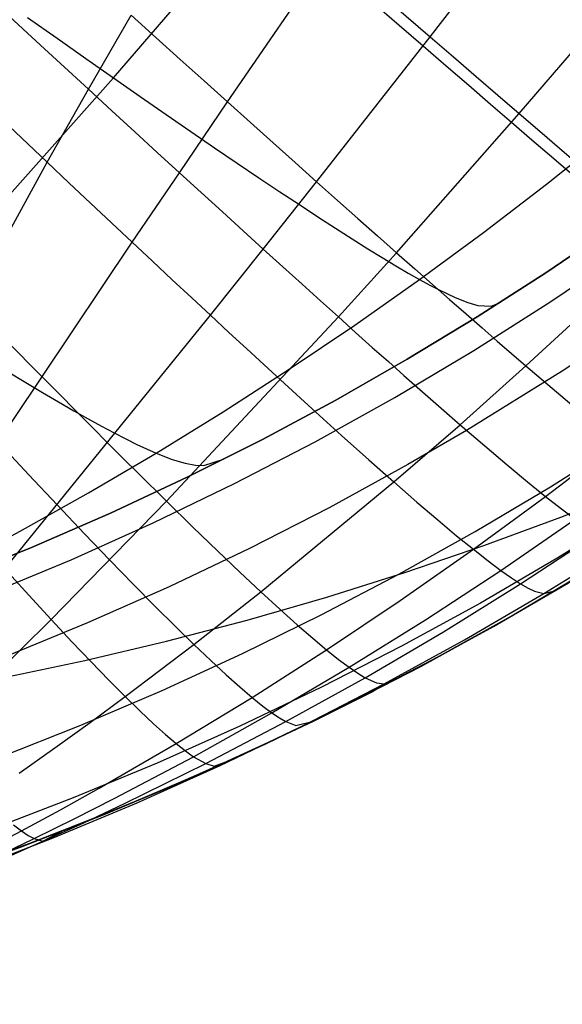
# Model space of a CAD drawing. Header units: millimetres. Extents: x -58 to 58, y -58 to 57.
# Tile 21 of 102: x -49.34 to -43.41, y 5.25 to 16.01. Entities that reach past the tile are written whole.
import ezdxf

# ---------------------------------------------------------------- set-up
doc = ezdxf.new("R2010")
doc.units = ezdxf.units.MM
doc.header["$MEASUREMENT"] = 0
doc.layers.add('Predefinito', color=5, linetype='Continuous')

msp = doc.modelspace()

# ---------------------------------------------------------------- linework, layer by layer
at = {"layer": 'Predefinito'}
for points in [[(-56.943, 7.981), (-55.888, 8.189), (-54.86, 8.419), (-53.858, 8.671), (-52.881, 8.945), (-51.929, 9.24), (-51.001, 9.556), (-50.096, 9.891), (-49.213, 10.246), (-48.352, 10.621), (-47.511, 11.014), (-46.691, 11.426), (-45.89, 11.855), (-45.108, 12.302), (-44.343, 12.766), (-43.595, 13.247), (-42.864, 13.743)], [(-42.864, 13.743), (-43.595, 13.247), (-44.343, 12.766), (-45.108, 12.302), (-45.89, 11.855), (-46.691, 11.426), (-47.511, 11.014), (-48.352, 10.621), (-49.213, 10.246), (-50.096, 9.891), (-51.001, 9.556), (-51.929, 9.24), (-52.881, 8.945), (-53.858, 8.671), (-54.86, 8.419), (-55.888, 8.189), (-56.943, 7.981)], [(-42.864, 13.743), (-43.595, 13.247), (-44.343, 12.766), (-45.108, 12.302), (-45.89, 11.855), (-46.691, 11.426), (-47.511, 11.014), (-48.352, 10.621), (-49.213, 10.246), (-50.096, 9.891), (-51.001, 9.556), (-51.929, 9.24), (-52.881, 8.945), (-53.858, 8.671), (-54.86, 8.419), (-55.888, 8.189), (-56.943, 7.981)], [(-42.601, 12.71), (-43.417, 12.17), (-44.462, 11.522), (-45.101, 11.151), (-45.961, 10.68), (-46.831, 10.234), (-47.711, 9.814), (-48.601, 9.42), (-49.5, 9.05), (-50.408, 8.706), (-51.326, 8.386), (-52.253, 8.09), (-53.189, 7.817), (-54.133, 7.567), (-55.086, 7.34), (-56.048, 7.135)], [(-55.141, 6.303), (-54.197, 6.521), (-53.26, 6.761), (-52.33, 7.023), (-51.405, 7.308), (-50.488, 7.616), (-49.578, 7.948), (-48.675, 8.304), (-47.785, 8.684), (-46.909, 9.085), (-46.047, 9.509), (-45.199, 9.954), (-44.365, 10.421), (-43.544, 10.909), (-42.737, 11.418)], [(-54.223, 5.487), (-53.202, 5.742), (-52.202, 6.018), (-51.225, 6.315), (-50.269, 6.633), (-49.334, 6.971), (-48.42, 7.329), (-47.526, 7.705), (-46.652, 8.101), (-45.797, 8.515), (-44.961, 8.946), (-44.145, 9.395), (-43.346, 9.86)]]:
    msp.add_lwpolyline(points, dxfattribs=at)
at = {"layer": 'Predefinito', "extrusion": (0.851561, 0.524255, 0)}
msp.add_lwpolyline([(33.118, 320), (33.14, 320), (33.162, 319.999), (33.185, 319.998), (33.208, 319.996), (33.23, 319.994), (33.253, 319.991), (33.276, 319.987), (33.3, 319.983), (33.323, 319.979), (33.346, 319.974), (33.369, 319.968), (33.393, 319.961), (33.416, 319.954), (33.439, 319.947), (33.463, 319.939), (33.486, 319.93), (33.509, 319.92), (33.532, 319.91), (33.554, 319.9), (33.577, 319.888), (33.599, 319.876), (33.621, 319.864), (33.643, 319.851), (33.665, 319.837), (33.686, 319.823), (33.707, 319.808), (33.728, 319.792), (33.748, 319.776), (33.768, 319.76), (33.787, 319.743), (33.806, 319.725), (33.825, 319.707), (33.843, 319.689), (33.86, 319.67), (33.877, 319.65), (33.894, 319.63), (33.91, 319.61), (33.925, 319.589), (33.94, 319.568), (33.955, 319.547), (33.968, 319.526), (33.982, 319.504), (33.994, 319.482), (34.006, 319.459), (34.017, 319.437), (34.028, 319.414), (34.038, 319.391), (34.047, 319.368), (34.056, 319.345), (34.064, 319.322), (34.072, 319.298), (34.079, 319.275), (34.085, 319.252), (34.091, 319.229), (34.096, 319.205), (34.101, 319.182), (34.105, 319.159), (34.108, 319.136), (34.111, 319.113), (34.114, 319.09), (34.115, 319.067), (34.117, 319.045), (34.117, 319.022), (34.118, 319)], dxfattribs=at)
at = {"layer": 'Predefinito', "extrusion": (0.855335, 0.518075, 0)}
msp.add_lwpolyline([(32.889, 320), (32.911, 320), (32.934, 319.999), (32.956, 319.998), (32.979, 319.996), (33.002, 319.994), (33.025, 319.991), (33.048, 319.987), (33.071, 319.983), (33.094, 319.979), (33.118, 319.974), (33.141, 319.968), (33.164, 319.961), (33.188, 319.954), (33.211, 319.947), (33.234, 319.939), (33.257, 319.93), (33.28, 319.92), (33.303, 319.91), (33.326, 319.9), (33.349, 319.888), (33.371, 319.876), (33.393, 319.864), (33.415, 319.851), (33.436, 319.837), (33.458, 319.823), (33.479, 319.808), (33.499, 319.792), (33.52, 319.776), (33.539, 319.76), (33.559, 319.743), (33.578, 319.725), (33.596, 319.707), (33.614, 319.689), (33.632, 319.67), (33.649, 319.65), (33.666, 319.63), (33.682, 319.61), (33.697, 319.589), (33.712, 319.568), (33.726, 319.547), (33.74, 319.526), (33.753, 319.504), (33.766, 319.482), (33.778, 319.459), (33.789, 319.437), (33.8, 319.414), (33.81, 319.391), (33.819, 319.368), (33.828, 319.345), (33.836, 319.322), (33.844, 319.298), (33.851, 319.275), (33.857, 319.252), (33.863, 319.229), (33.868, 319.205), (33.873, 319.182), (33.877, 319.159), (33.88, 319.136), (33.883, 319.113), (33.885, 319.09), (33.887, 319.067), (33.888, 319.045), (33.889, 319.022), (33.889, 319)], dxfattribs=at)
at = {"layer": 'Predefinito', "extrusion": (0.859082, 0.511838, 0)}
msp.add_lwpolyline([(32.656, 320), (32.678, 320), (32.701, 319.999), (32.723, 319.998), (32.746, 319.996), (32.769, 319.994), (32.792, 319.991), (32.815, 319.987), (32.838, 319.983), (32.861, 319.979), (32.885, 319.974), (32.908, 319.968), (32.931, 319.961), (32.955, 319.954), (32.978, 319.947), (33.001, 319.939), (33.024, 319.93), (33.047, 319.92), (33.07, 319.91), (33.093, 319.9), (33.115, 319.888), (33.138, 319.876), (33.16, 319.864), (33.182, 319.851), (33.203, 319.837), (33.225, 319.823), (33.246, 319.808), (33.266, 319.792), (33.286, 319.776), (33.306, 319.76), (33.326, 319.743), (33.345, 319.725), (33.363, 319.707), (33.381, 319.689), (33.399, 319.67), (33.416, 319.65), (33.433, 319.63), (33.449, 319.61), (33.464, 319.589), (33.479, 319.568), (33.493, 319.547), (33.507, 319.526), (33.52, 319.504), (33.533, 319.482), (33.544, 319.459), (33.556, 319.437), (33.566, 319.414), (33.576, 319.391), (33.586, 319.368), (33.595, 319.345), (33.603, 319.322), (33.611, 319.298), (33.618, 319.275), (33.624, 319.252), (33.63, 319.229), (33.635, 319.205), (33.639, 319.182), (33.643, 319.159), (33.647, 319.136), (33.65, 319.113), (33.652, 319.09), (33.654, 319.067), (33.655, 319.045), (33.656, 319.022), (33.656, 319)], dxfattribs=at)
at = {"layer": 'Predefinito', "extrusion": (0.857212, 0.514963, 0)}
msp.add_lwpolyline([(32.773, 320), (32.795, 320), (32.818, 319.999), (32.84, 319.998), (32.863, 319.996), (32.886, 319.994), (32.909, 319.991), (32.932, 319.987), (32.955, 319.983), (32.978, 319.979), (33.002, 319.974), (33.025, 319.968), (33.048, 319.961), (33.072, 319.954), (33.095, 319.947), (33.118, 319.939), (33.141, 319.93), (33.164, 319.92), (33.187, 319.91), (33.21, 319.9), (33.233, 319.888), (33.255, 319.876), (33.277, 319.864), (33.299, 319.851), (33.32, 319.837), (33.342, 319.823), (33.363, 319.808), (33.383, 319.792), (33.404, 319.776), (33.423, 319.76), (33.443, 319.743), (33.462, 319.725), (33.48, 319.707), (33.498, 319.689), (33.516, 319.67), (33.533, 319.65), (33.55, 319.63), (33.566, 319.61), (33.581, 319.589), (33.596, 319.568), (33.61, 319.547), (33.624, 319.526), (33.637, 319.504), (33.65, 319.482), (33.662, 319.459), (33.673, 319.437), (33.684, 319.414), (33.694, 319.391), (33.703, 319.368), (33.712, 319.345), (33.72, 319.322), (33.728, 319.298), (33.735, 319.275), (33.741, 319.252), (33.747, 319.229), (33.752, 319.205), (33.757, 319.182), (33.761, 319.159), (33.764, 319.136), (33.767, 319.113), (33.769, 319.09), (33.771, 319.067), (33.772, 319.045), (33.773, 319.022), (33.773, 319)], dxfattribs=at)
at = {"layer": 'Predefinito', "extrusion": (-1.80615e-05, -7.77097e-06, 1)}
msp.add_lwpolyline([(-56.942, 7.981), (-56.001, 8.023), (-55.062, 8.081), (-54.128, 8.158), (-53.197, 8.252), (-52.271, 8.365), (-51.35, 8.497), (-50.436, 8.649), (-49.53, 8.82), (-48.631, 9.011), (-47.74, 9.221), (-46.859, 9.452), (-45.986, 9.703), (-45.124, 9.975), (-44.271, 10.266), (-43.43, 10.577), (-42.601, 10.907), (-41.953, 11.181), (-41.313, 11.467), (-40.681, 11.763), (-40.057, 12.071)], dxfattribs=at)
at = {"layer": 'Predefinito', "extrusion": (0.866463, 0.499242, 0)}
msp.add_lwpolyline([(32.178, 320), (32.2, 320), (32.222, 319.999), (32.245, 319.998), (32.268, 319.996), (32.29, 319.994), (32.313, 319.991), (32.336, 319.987), (32.36, 319.983), (32.383, 319.979), (32.406, 319.974), (32.43, 319.968), (32.453, 319.961), (32.476, 319.954), (32.499, 319.947), (32.523, 319.939), (32.546, 319.93), (32.569, 319.92), (32.592, 319.91), (32.614, 319.9), (32.637, 319.888), (32.659, 319.876), (32.681, 319.864), (32.703, 319.851), (32.725, 319.837), (32.746, 319.823), (32.767, 319.808), (32.788, 319.792), (32.808, 319.776), (32.828, 319.76), (32.847, 319.743), (32.866, 319.725), (32.885, 319.707), (32.903, 319.689), (32.92, 319.67), (32.937, 319.65), (32.954, 319.63), (32.97, 319.61), (32.985, 319.589), (33, 319.568), (33.015, 319.547), (33.028, 319.526), (33.042, 319.504), (33.054, 319.482), (33.066, 319.459), (33.077, 319.437), (33.088, 319.414), (33.098, 319.391), (33.107, 319.368), (33.116, 319.345), (33.124, 319.322), (33.132, 319.298), (33.139, 319.275), (33.145, 319.252), (33.151, 319.229), (33.156, 319.205), (33.161, 319.182), (33.165, 319.159), (33.168, 319.136), (33.171, 319.113), (33.174, 319.09), (33.175, 319.067), (33.177, 319.045), (33.177, 319.022), (33.178, 319)], dxfattribs=at)
at = {"layer": 'Predefinito', "extrusion": (0.880693, 0.473688, 0)}
msp.add_lwpolyline([(31.176, 320), (31.198, 320), (31.221, 319.999), (31.243, 319.998), (31.266, 319.996), (31.289, 319.994), (31.312, 319.991), (31.335, 319.987), (31.358, 319.983), (31.381, 319.979), (31.405, 319.974), (31.428, 319.968), (31.451, 319.961), (31.475, 319.954), (31.498, 319.947), (31.521, 319.939), (31.544, 319.93), (31.567, 319.92), (31.59, 319.91), (31.613, 319.9), (31.635, 319.888), (31.658, 319.876), (31.68, 319.864), (31.702, 319.851), (31.723, 319.837), (31.745, 319.823), (31.766, 319.808), (31.786, 319.792), (31.806, 319.776), (31.826, 319.76), (31.846, 319.743), (31.865, 319.725), (31.883, 319.707), (31.901, 319.689), (31.919, 319.67), (31.936, 319.65), (31.952, 319.63), (31.968, 319.61), (31.984, 319.589), (31.999, 319.568), (32.013, 319.547), (32.027, 319.526), (32.04, 319.504), (32.052, 319.482), (32.064, 319.459), (32.076, 319.437), (32.086, 319.414), (32.096, 319.391), (32.106, 319.368), (32.115, 319.345), (32.123, 319.322), (32.13, 319.298), (32.137, 319.275), (32.144, 319.252), (32.15, 319.229), (32.155, 319.205), (32.159, 319.182), (32.163, 319.159), (32.167, 319.136), (32.17, 319.113), (32.172, 319.09), (32.174, 319.067), (32.175, 319.045), (32.176, 319.022), (32.176, 319)], dxfattribs=at)
at = {"layer": 'Predefinito', "extrusion": (0.906776, 0.421612, 0)}
msp.add_lwpolyline([(29.014, 320), (29.037, 320), (29.059, 319.999), (29.082, 319.998), (29.104, 319.996), (29.127, 319.994), (29.15, 319.991), (29.173, 319.987), (29.196, 319.983), (29.22, 319.979), (29.243, 319.974), (29.266, 319.968), (29.29, 319.961), (29.313, 319.954), (29.336, 319.947), (29.359, 319.939), (29.382, 319.93), (29.405, 319.92), (29.428, 319.91), (29.451, 319.9), (29.474, 319.888), (29.496, 319.876), (29.518, 319.864), (29.54, 319.851), (29.562, 319.837), (29.583, 319.823), (29.604, 319.808), (29.624, 319.792), (29.645, 319.776), (29.665, 319.76), (29.684, 319.743), (29.703, 319.725), (29.721, 319.707), (29.74, 319.689), (29.757, 319.67), (29.774, 319.65), (29.791, 319.63), (29.807, 319.61), (29.822, 319.589), (29.837, 319.568), (29.851, 319.547), (29.865, 319.526), (29.878, 319.504), (29.891, 319.482), (29.903, 319.459), (29.914, 319.437), (29.925, 319.414), (29.935, 319.391), (29.944, 319.368), (29.953, 319.345), (29.961, 319.322), (29.969, 319.298), (29.976, 319.275), (29.982, 319.252), (29.988, 319.229), (29.993, 319.205), (29.998, 319.182), (30.002, 319.159), (30.005, 319.136), (30.008, 319.113), (30.01, 319.09), (30.012, 319.067), (30.013, 319.045), (30.014, 319.022), (30.014, 319)], dxfattribs=at)
at = {"layer": 'Predefinito', "extrusion": (0.870672, 0.491864, 0)}
msp.add_lwpolyline([(30.893, 320), (30.871, 320), (30.848, 319.999), (30.826, 319.998), (30.803, 319.996), (30.78, 319.994), (30.757, 319.991), (30.734, 319.987), (30.711, 319.983), (30.688, 319.979), (30.664, 319.974), (30.641, 319.968), (30.618, 319.961), (30.594, 319.954), (30.571, 319.947), (30.548, 319.939), (30.525, 319.93), (30.502, 319.92), (30.479, 319.91), (30.456, 319.9), (30.434, 319.888), (30.411, 319.876), (30.389, 319.864), (30.367, 319.851), (30.346, 319.837), (30.324, 319.823), (30.303, 319.808), (30.283, 319.792), (30.263, 319.776), (30.243, 319.76), (30.223, 319.743), (30.204, 319.725), (30.186, 319.707), (30.168, 319.689), (30.15, 319.67), (30.133, 319.65), (30.116, 319.63), (30.1, 319.61), (30.085, 319.589), (30.07, 319.568), (30.056, 319.547), (30.042, 319.526), (30.029, 319.504), (30.016, 319.482), (30.005, 319.459), (29.993, 319.437), (29.983, 319.414), (29.973, 319.391), (29.963, 319.368), (29.954, 319.345), (29.946, 319.322), (29.938, 319.298), (29.931, 319.275), (29.925, 319.252), (29.919, 319.229), (29.914, 319.205), (29.91, 319.182), (29.906, 319.159), (29.902, 319.136), (29.899, 319.113), (29.897, 319.09), (29.895, 319.067), (29.894, 319.045), (29.893, 319.022), (29.893, 319)], dxfattribs=at)
at = {"layer": 'Predefinito', "extrusion": (0.895935, 0.444185, 0)}
msp.add_lwpolyline([(28.971, 320), (28.948, 320), (28.926, 319.999), (28.904, 319.998), (28.881, 319.996), (28.858, 319.994), (28.835, 319.991), (28.812, 319.987), (28.789, 319.983), (28.765, 319.979), (28.742, 319.974), (28.719, 319.968), (28.695, 319.961), (28.672, 319.954), (28.649, 319.947), (28.626, 319.939), (28.603, 319.93), (28.58, 319.92), (28.557, 319.91), (28.534, 319.9), (28.511, 319.888), (28.489, 319.876), (28.467, 319.864), (28.445, 319.851), (28.423, 319.837), (28.402, 319.823), (28.381, 319.808), (28.361, 319.792), (28.34, 319.776), (28.321, 319.76), (28.301, 319.743), (28.282, 319.725), (28.264, 319.707), (28.245, 319.689), (28.228, 319.67), (28.211, 319.65), (28.194, 319.63), (28.178, 319.61), (28.163, 319.589), (28.148, 319.568), (28.134, 319.547), (28.12, 319.526), (28.107, 319.504), (28.094, 319.482), (28.082, 319.459), (28.071, 319.437), (28.06, 319.414), (28.05, 319.391), (28.041, 319.368), (28.032, 319.345), (28.024, 319.322), (28.016, 319.298), (28.009, 319.275), (28.003, 319.252), (27.997, 319.229), (27.992, 319.205), (27.987, 319.182), (27.983, 319.159), (27.98, 319.136), (27.977, 319.113), (27.975, 319.09), (27.973, 319.067), (27.972, 319.045), (27.971, 319.022), (27.971, 319)], dxfattribs=at)
at = {"layer": 'Predefinito', "extrusion": (0.907674, 0.419677, 0)}
msp.add_lwpolyline([(27.931, 320), (27.909, 320), (27.886, 319.999), (27.864, 319.998), (27.841, 319.996), (27.818, 319.994), (27.795, 319.991), (27.772, 319.987), (27.749, 319.983), (27.726, 319.979), (27.703, 319.974), (27.679, 319.968), (27.656, 319.961), (27.633, 319.954), (27.609, 319.947), (27.586, 319.939), (27.563, 319.93), (27.54, 319.92), (27.517, 319.91), (27.494, 319.9), (27.472, 319.888), (27.449, 319.876), (27.427, 319.864), (27.405, 319.851), (27.384, 319.837), (27.363, 319.823), (27.342, 319.808), (27.321, 319.792), (27.301, 319.776), (27.281, 319.76), (27.262, 319.743), (27.243, 319.725), (27.224, 319.707), (27.206, 319.689), (27.188, 319.67), (27.171, 319.65), (27.155, 319.63), (27.139, 319.61), (27.123, 319.589), (27.108, 319.568), (27.094, 319.547), (27.08, 319.526), (27.067, 319.504), (27.055, 319.482), (27.043, 319.459), (27.031, 319.437), (27.021, 319.414), (27.011, 319.391), (27.001, 319.368), (26.992, 319.345), (26.984, 319.322), (26.977, 319.298), (26.97, 319.275), (26.963, 319.252), (26.958, 319.229), (26.952, 319.205), (26.948, 319.182), (26.944, 319.159), (26.94, 319.136), (26.937, 319.113), (26.935, 319.09), (26.933, 319.067), (26.932, 319.045), (26.931, 319.022), (26.931, 319)], dxfattribs=at)
at = {"layer": 'Predefinito', "extrusion": (0.918708, 0.394937, 0)}
msp.add_lwpolyline([(26.848, 320), (26.826, 320), (26.803, 319.999), (26.781, 319.998), (26.758, 319.996), (26.735, 319.994), (26.712, 319.991), (26.689, 319.987), (26.666, 319.983), (26.643, 319.979), (26.619, 319.974), (26.596, 319.968), (26.573, 319.961), (26.55, 319.954), (26.526, 319.947), (26.503, 319.939), (26.48, 319.93), (26.457, 319.92), (26.434, 319.91), (26.411, 319.9), (26.389, 319.888), (26.366, 319.876), (26.344, 319.864), (26.322, 319.851), (26.301, 319.837), (26.28, 319.823), (26.259, 319.808), (26.238, 319.792), (26.218, 319.776), (26.198, 319.76), (26.178, 319.743), (26.159, 319.725), (26.141, 319.707), (26.123, 319.689), (26.105, 319.67), (26.088, 319.65), (26.072, 319.63), (26.056, 319.61), (26.04, 319.589), (26.025, 319.568), (26.011, 319.547), (25.997, 319.526), (25.984, 319.504), (25.972, 319.482), (25.96, 319.459), (25.948, 319.437), (25.938, 319.414), (25.928, 319.391), (25.918, 319.368), (25.909, 319.345), (25.901, 319.322), (25.894, 319.298), (25.887, 319.275), (25.88, 319.252), (25.874, 319.229), (25.869, 319.205), (25.865, 319.182), (25.861, 319.159), (25.857, 319.136), (25.854, 319.113), (25.852, 319.09), (25.85, 319.067), (25.849, 319.045), (25.848, 319.022), (25.848, 319)], dxfattribs=at)
at = {"layer": 'Predefinito', "extrusion": (0.923943, 0.382531, 0)}
msp.add_lwpolyline([(26.292, 320), (26.27, 320), (26.248, 319.999), (26.225, 319.998), (26.203, 319.996), (26.18, 319.994), (26.157, 319.991), (26.134, 319.987), (26.11, 319.983), (26.087, 319.979), (26.064, 319.974), (26.041, 319.968), (26.017, 319.961), (25.994, 319.954), (25.971, 319.947), (25.947, 319.939), (25.924, 319.93), (25.901, 319.92), (25.878, 319.91), (25.856, 319.9), (25.833, 319.888), (25.811, 319.876), (25.789, 319.864), (25.767, 319.851), (25.745, 319.837), (25.724, 319.823), (25.703, 319.808), (25.682, 319.792), (25.662, 319.776), (25.642, 319.76), (25.623, 319.743), (25.604, 319.725), (25.585, 319.707), (25.567, 319.689), (25.55, 319.67), (25.533, 319.65), (25.516, 319.63), (25.5, 319.61), (25.485, 319.589), (25.47, 319.568), (25.455, 319.547), (25.442, 319.526), (25.429, 319.504), (25.416, 319.482), (25.404, 319.459), (25.393, 319.437), (25.382, 319.414), (25.372, 319.391), (25.363, 319.368), (25.354, 319.345), (25.346, 319.322), (25.338, 319.298), (25.331, 319.275), (25.325, 319.252), (25.319, 319.229), (25.314, 319.205), (25.309, 319.182), (25.305, 319.159), (25.302, 319.136), (25.299, 319.113), (25.296, 319.09), (25.295, 319.067), (25.293, 319.045), (25.293, 319.022), (25.292, 319)], dxfattribs=at)
at = {"layer": 'Predefinito', "extrusion": (0.926489, 0.376322, 0)}
msp.add_lwpolyline([(26.011, 320), (25.989, 320), (25.967, 319.999), (25.944, 319.998), (25.921, 319.996), (25.899, 319.994), (25.876, 319.991), (25.853, 319.987), (25.829, 319.983), (25.806, 319.979), (25.783, 319.974), (25.759, 319.968), (25.736, 319.961), (25.713, 319.954), (25.69, 319.947), (25.666, 319.939), (25.643, 319.93), (25.62, 319.92), (25.597, 319.91), (25.575, 319.9), (25.552, 319.888), (25.53, 319.876), (25.508, 319.864), (25.486, 319.851), (25.464, 319.837), (25.443, 319.823), (25.422, 319.808), (25.401, 319.792), (25.381, 319.776), (25.361, 319.76), (25.342, 319.743), (25.323, 319.725), (25.304, 319.707), (25.286, 319.689), (25.269, 319.67), (25.252, 319.65), (25.235, 319.63), (25.219, 319.61), (25.204, 319.589), (25.189, 319.568), (25.174, 319.547), (25.161, 319.526), (25.147, 319.504), (25.135, 319.482), (25.123, 319.459), (25.112, 319.437), (25.101, 319.414), (25.091, 319.391), (25.082, 319.368), (25.073, 319.345), (25.064, 319.322), (25.057, 319.298), (25.05, 319.275), (25.044, 319.252), (25.038, 319.229), (25.033, 319.205), (25.028, 319.182), (25.024, 319.159), (25.021, 319.136), (25.018, 319.113), (25.015, 319.09), (25.014, 319.067), (25.012, 319.045), (25.012, 319.022), (25.011, 319)], dxfattribs=at)
at = {"layer": 'Predefinito', "extrusion": (0.928986, 0.370114, 0)}
msp.add_lwpolyline([(25.728, 320), (25.706, 320), (25.684, 319.999), (25.661, 319.998), (25.638, 319.996), (25.615, 319.994), (25.592, 319.991), (25.569, 319.987), (25.546, 319.983), (25.523, 319.979), (25.5, 319.974), (25.476, 319.968), (25.453, 319.961), (25.43, 319.954), (25.406, 319.947), (25.383, 319.939), (25.36, 319.93), (25.337, 319.92), (25.314, 319.91), (25.291, 319.9), (25.269, 319.888), (25.247, 319.876), (25.224, 319.864), (25.203, 319.851), (25.181, 319.837), (25.16, 319.823), (25.139, 319.808), (25.118, 319.792), (25.098, 319.776), (25.078, 319.76), (25.059, 319.743), (25.04, 319.725), (25.021, 319.707), (25.003, 319.689), (24.985, 319.67), (24.968, 319.65), (24.952, 319.63), (24.936, 319.61), (24.92, 319.589), (24.905, 319.568), (24.891, 319.547), (24.877, 319.526), (24.864, 319.504), (24.852, 319.482), (24.84, 319.459), (24.829, 319.437), (24.818, 319.414), (24.808, 319.391), (24.798, 319.368), (24.79, 319.345), (24.781, 319.322), (24.774, 319.298), (24.767, 319.275), (24.76, 319.252), (24.755, 319.229), (24.749, 319.205), (24.745, 319.182), (24.741, 319.159), (24.737, 319.136), (24.735, 319.113), (24.732, 319.09), (24.73, 319.067), (24.729, 319.045), (24.728, 319.022), (24.728, 319)], dxfattribs=at)
at = {"layer": 'Predefinito', "extrusion": (1, 0, 0)}
msp.add_lwpolyline([(8.101, 319), (8.101, 60.002)], dxfattribs=at)
at = {"layer": 'Predefinito'}
for points in [[(-43.885, 14.987, 37.601), (-42.725, 16.34, 37.369), (-41.49, 17.812, 37.154), (-40.261, 19.305, 36.976), (-39.039, 20.812, 36.834), (-36.617, 23.85, 36.649), (-34.205, 26.903, 36.589)], [(-44.858, 15.826, 35.632), (-43.775, 17.224, 35.402), (-42.61, 18.738, 35.19), (-41.438, 20.265, 35.014), (-40.263, 21.8, 34.874), (-37.9, 24.872, 34.691)], [(-50.429, 20.667, 28.44), (-50.313, 20.566, 28.549), (-49.649, 19.991, 29.193), (-48.996, 19.422, 29.871), (-48.353, 18.864, 30.584), (-48.037, 18.589, 30.954), (-47.725, 18.317, 31.333), (-47.416, 18.048, 31.722), (-47.112, 17.783, 32.119), (-46.812, 17.522, 32.525), (-46.516, 17.265, 32.941), (-46.226, 17.012, 33.366), (-45.941, 16.764, 33.8), (-45.661, 16.521, 34.244), (-45.387, 16.284, 34.697), (-45.119, 16.052, 35.16), (-44.858, 15.826, 35.632), (-44.603, 15.606, 36.113), (-44.356, 15.393, 36.602), (-44.117, 15.186, 37.098), (-43.885, 14.987, 37.601), (-43.661, 14.795, 38.11), (-43.445, 14.609, 38.625), (-43.236, 14.431, 39.146)], [(-50.475, 20.551, 28.448), (-50.358, 20.45, 28.558), (-49.699, 19.876, 29.203), (-49.049, 19.31, 29.883), (-48.41, 18.753, 30.598), (-48.096, 18.479, 30.968), (-47.785, 18.208, 31.348), (-47.478, 17.94, 31.736), (-47.175, 17.676, 32.134), (-46.877, 17.416, 32.541), (-46.583, 17.16, 32.957), (-46.295, 16.909, 33.382), (-46.011, 16.662, 33.817), (-45.733, 16.42, 34.261), (-45.461, 16.183, 34.715), (-45.195, 15.952, 35.178), (-44.935, 15.727, 35.65), (-44.682, 15.508, 36.131), (-44.436, 15.296, 36.62), (-44.198, 15.09, 37.116), (-43.968, 14.892, 37.619), (-43.746, 14.7, 38.128), (-43.531, 14.516, 38.643), (-43.323, 14.338, 39.164)], [(-50.56, 12.856, 38.236), (-48.317, 15.376, 37.805), (-47.195, 16.679, 37.615)], [(-50.078, 10.652, 35.194), (-48.113, 13.58, 34.439), (-47.597, 14.34, 34.26), (-47.071, 15.113, 34.097), (-45.941, 16.764, 33.8)], [(-49.65, 16.226, 30.956), (-49.114, 15.733, 31.733), (-48.592, 15.253, 32.542), (-48.336, 15.018, 32.959), (-48.086, 14.788, 33.385), (-47.839, 14.562, 33.818), (-47.597, 14.34, 34.26), (-47.36, 14.124, 34.711), (-47.128, 13.912, 35.169), (-46.902, 13.706, 35.636), (-46.681, 13.505, 36.111), (-46.466, 13.31, 36.594), (-46.257, 13.122, 37.083), (-46.056, 12.94, 37.579), (-45.86, 12.764, 38.08), (-45.672, 12.595, 38.587), (-45.49, 12.432, 39.098), (-45.314, 12.276, 39.615), (-45.145, 12.125, 40.137), (-44.825, 11.844, 41.193), (-44.531, 11.587, 42.265), (-44.261, 11.355, 43.351), (-44.015, 11.147, 44.45), (-43.793, 10.963, 45.56), (-43.596, 10.803, 46.679), (-43.422, 10.667, 47.805), (-43.272, 10.555, 48.934)], [(-49.887, 12.913, 33.066), (-49.042, 14.456, 32.71), (-48.592, 15.253, 32.542), (-48.125, 16.062, 32.391)], [(-49.256, 16.037, 36.105), (-48.933, 15.809, 36.659), (-48.62, 15.588, 37.226), (-48.317, 15.376, 37.805), (-48.025, 15.172, 38.397), (-47.743, 14.977, 39.001), (-47.473, 14.791, 39.616), (-47.214, 14.613, 40.243), (-46.966, 14.444, 40.879), (-46.728, 14.284, 41.525), (-46.502, 14.133, 42.18), (-46.287, 13.991, 42.844), (-46.084, 13.857, 43.516), (-45.891, 13.733, 44.195), (-45.71, 13.617, 44.88), (-45.54, 13.51, 45.572), (-45.381, 13.413, 46.269), (-45.234, 13.324, 46.971), (-45.098, 13.244, 47.678), (-44.973, 13.174, 48.388), (-44.86, 13.112, 49.101), (-44.758, 13.059, 49.818), (-44.584, 12.977, 51.258), (-44.445, 12.922, 52.707), (-44.337, 12.89, 54.161), (-44.191, 12.881, 57.081), (-44.107, 12.915, 60)], [(-48.125, 16.062, 32.391), (-47.855, 15.818, 32.805), (-47.589, 15.579, 33.227), (-47.327, 15.343, 33.658), (-47.071, 15.113, 34.097), (-46.819, 14.887, 34.546), (-46.573, 14.666, 35.003), (-46.333, 14.451, 35.468), (-46.098, 14.241, 35.943), (-45.869, 14.038, 36.425), (-45.648, 13.841, 36.914), (-45.433, 13.65, 37.41), (-45.226, 13.466, 37.912), (-45.025, 13.289, 38.42), (-44.832, 13.118, 38.933), (-44.645, 12.954, 39.451), (-44.465, 12.797, 39.975), (-44.291, 12.645, 40.503), (-44.124, 12.501, 41.036), (-43.811, 12.23, 42.113), (-43.523, 11.985, 43.206), (-43.261, 11.765, 44.313)], [(-49.505, 10.011, 37.07), (-47.257, 12.782, 36.295), (-46.681, 13.505, 36.111), (-46.098, 14.241, 35.943), (-44.858, 15.826, 35.632)], [(-49.664, 8.801, 39.26), (-49.329, 9.129, 39.139), (-48.999, 9.457, 39.03), (-47.739, 10.75, 38.644), (-45.86, 12.764, 38.08), (-45.226, 13.466, 37.912), (-43.885, 14.987, 37.601)], [(-49.531, 14.917, 31.892), (-49.042, 14.456, 32.71), (-48.804, 14.23, 33.13), (-48.569, 14.009, 33.559), (-48.339, 13.793, 33.995), (-48.113, 13.58, 34.439), (-47.891, 13.373, 34.891), (-47.675, 13.171, 35.351), (-47.463, 12.973, 35.819), (-47.257, 12.782, 36.295), (-47.057, 12.596, 36.778), (-46.862, 12.416, 37.267), (-46.674, 12.243, 37.762), (-46.492, 12.076, 38.262), (-46.317, 11.915, 38.767), (-46.147, 11.761, 39.277), (-45.826, 11.47, 40.311), (-45.529, 11.203, 41.362), (-45.255, 10.961, 42.428), (-45.004, 10.742, 43.507), (-44.775, 10.546, 44.598), (-44.57, 10.374, 45.699), (-44.386, 10.225, 46.809), (-44.225, 10.099, 47.925), (-44.086, 9.995, 49.044), (-43.968, 9.912, 50.161), (-43.869, 9.849, 51.275), (-43.787, 9.802, 52.385), (-43.718, 9.769, 53.491), (-43.615, 9.741, 55.688), (-43.486, 9.776, 60.001)], [(-49.712, 10.222, 48.905), (-49.337, 10.424, 48.858), (-48.591, 10.841, 48.778), (-47.852, 11.275, 48.704), (-47.12, 11.726, 48.627), (-46.397, 12.193, 48.546), (-45.681, 12.675, 48.465), (-44.973, 13.174, 48.388), (-44.275, 13.688, 48.316), (-43.586, 14.216, 48.249), (-42.905, 14.759, 48.187)], [(-56.682, 7.731, 319.707), (-55.319, 8.013, 319.707), (-54.36, 8.24, 319.707), (-53.409, 8.49, 319.707), (-52.466, 8.764, 319.707), (-51.532, 9.063, 319.707), (-50.607, 9.386, 319.707), (-49.69, 9.735, 319.707), (-48.782, 10.111, 319.707), (-47.884, 10.513, 319.707), (-46.994, 10.943, 319.707), (-46.114, 11.4, 319.707), (-45.242, 11.885, 319.707), (-44.381, 12.398, 319.707), (-43.538, 12.934, 319.707), (-42.714, 13.491, 319.707)], [(-49.348, 7.78, 43.438), (-48.959, 8.055, 43.321), (-48.572, 8.334, 43.215), (-48.19, 8.616, 43.118), (-47.44, 9.185, 42.942), (-46.708, 9.761, 42.772), (-45.255, 10.961, 42.428), (-44.531, 11.587, 42.265), (-43.811, 12.23, 42.113), (-43.099, 12.885, 41.975)], [(-49.485, 12.504, 33.927), (-49.099, 12.112, 34.816), (-48.912, 11.923, 35.272), (-48.73, 11.738, 35.734), (-48.552, 11.559, 36.204), (-48.379, 11.386, 36.681), (-48.211, 11.218, 37.164), (-48.048, 11.056, 37.652), (-47.739, 10.75, 38.644), (-47.451, 10.468, 39.653), (-47.183, 10.21, 40.679), (-46.936, 9.974, 41.719), (-46.708, 9.761, 42.772), (-46.5, 9.57, 43.836), (-46.311, 9.401, 44.91), (-46.141, 9.253, 45.992), (-45.99, 9.127, 47.082), (-45.858, 9.022, 48.178), (-45.744, 8.937, 49.275), (-45.648, 8.871, 50.369), (-45.568, 8.822, 51.46), (-45.445, 8.767, 53.63), (-45.359, 8.755, 55.78), (-45.236, 8.801, 60.002)], [(-54.246, 5.254, 51.399), (-53.911, 5.323, 51.271), (-53.405, 5.444, 51.08), (-52.904, 5.581, 50.896), (-52.411, 5.733, 50.721), (-51.927, 5.897, 50.556), (-51.451, 6.073, 50.402), (-50.984, 6.258, 50.259), (-50.524, 6.451, 50.128), (-50.071, 6.65, 50.008), (-49.626, 6.855, 49.901), (-49.185, 7.065, 49.805), (-48.747, 7.28, 49.719), (-48.31, 7.501, 49.642), (-47.443, 7.959, 49.509), (-46.587, 8.439, 49.39), (-45.744, 8.937, 49.275), (-44.91, 9.456, 49.158), (-44.086, 9.995, 49.044), (-43.272, 10.555, 48.934), (-42.468, 11.134, 48.833), (-41.678, 11.731, 48.74), (-40.799, 12.426, 48.643)], [(-54.241, 5.308, 53.172), (-53.841, 5.392, 53.051), (-53.34, 5.509, 52.901), (-52.843, 5.641, 52.756), (-52.351, 5.785, 52.617), (-51.866, 5.94, 52.487), (-51.388, 6.104, 52.365), (-50.917, 6.278, 52.251), (-50.451, 6.458, 52.146), (-49.992, 6.645, 52.05), (-49.538, 6.837, 51.963), (-49.089, 7.035, 51.886), (-48.642, 7.238, 51.818), (-48.196, 7.447, 51.756), (-47.31, 7.883, 51.649), (-46.433, 8.342, 51.553), (-45.568, 8.822, 51.46), (-44.713, 9.325, 51.367), (-43.869, 9.849, 51.275), (-43.037, 10.394, 51.187), (-42.218, 10.959, 51.105), (-41.412, 11.544, 51.031), (-40.517, 12.227, 50.953)], [(-49.467, 12.165, 41.32), (-49.275, 12.048, 41.962), (-49.092, 11.938, 42.611), (-48.917, 11.835, 43.267), (-48.752, 11.74, 43.93), (-48.596, 11.652, 44.598), (-48.45, 11.571, 45.272), (-48.312, 11.497, 45.95), (-48.183, 11.431, 46.633), (-48.064, 11.372, 47.32), (-47.852, 11.275, 48.704), (-47.677, 11.208, 50.099), (-47.535, 11.166, 51.501), (-47.42, 11.145, 52.911), (-47.33, 11.14, 54.325), (-47.116, 11.209, 60)], [(-54.229, 5.425, 56.64), (-53.239, 5.658, 56.494), (-52.753, 5.786, 56.425), (-52.269, 5.923, 56.358), (-51.788, 6.067, 56.294), (-50.837, 6.378, 56.176), (-49.9, 6.714, 56.075), (-48.976, 7.073, 55.992), (-48.06, 7.456, 55.927), (-47.151, 7.864, 55.873), (-46.25, 8.297, 55.826), (-45.359, 8.755, 55.78), (-44.481, 9.236, 55.733), (-43.615, 9.741, 55.688), (-42.763, 10.268, 55.644), (-41.926, 10.817, 55.604), (-41.105, 11.387, 55.567), (-40.193, 12.055, 55.53)], [(-40.058, 12.071, 60), (-40.807, 11.523, 60.001), (-41.568, 10.994, 60.001), (-42.341, 10.484, 60.001), (-43.128, 9.992, 60.001), (-43.943, 9.51, 60.001), (-44.771, 9.049, 60.002), (-45.625, 8.601, 60.002), (-46.492, 8.176, 60.002), (-47.388, 7.766, 60.003), (-48.296, 7.379, 60.003), (-49.234, 7.009, 60.004), (-50.182, 6.664, 60.004), (-51.164, 6.335, 60.005), (-52.155, 6.032, 60.006), (-53.186, 5.746, 60.007), (-54.223, 5.487, 60.009)], [(-49.753, 6.923, 47.825), (-49.324, 7.148, 47.711), (-48.898, 7.379, 47.609), (-48.473, 7.615, 47.517), (-47.632, 8.102, 47.359), (-46.804, 8.607, 47.218), (-45.99, 9.127, 47.082), (-45.184, 9.666, 46.944), (-44.386, 10.225, 46.809), (-43.596, 10.803, 46.679), (-42.814, 11.4, 46.558)], [(-49.577, 11.396, 35.001), (-49.245, 11.041, 35.923), (-48.93, 10.707, 36.871), (-48.634, 10.396, 37.843), (-48.358, 10.108, 38.833), (-48.101, 9.843, 39.84), (-47.862, 9.602, 40.861), (-47.642, 9.383, 41.896), (-47.44, 9.185, 42.942), (-47.255, 9.01, 43.999), (-47.087, 8.855, 45.065), (-46.937, 8.721, 46.138), (-46.804, 8.607, 47.218), (-46.687, 8.513, 48.304), (-46.587, 8.439, 49.39), (-46.503, 8.382, 50.474), (-46.433, 8.342, 51.553), (-46.326, 8.3, 53.7), (-46.131, 8.349, 60.002)], [(-42.63, 10.647, 319.707), (-43.462, 10.132, 319.707), (-44.309, 9.638, 319.707), (-45.17, 9.167, 319.707), (-46.046, 8.718, 319.707), (-46.936, 8.292, 319.707), (-47.841, 7.888, 319.707), (-48.76, 7.508, 319.707), (-49.688, 7.152, 319.707), (-50.621, 6.822, 319.707), (-51.559, 6.518, 319.707), (-52.501, 6.237, 319.707), (-53.448, 5.98, 319.707), (-54.493, 5.725, 319.707)], [(-49.505, 10.011, 37.07), (-49.243, 9.723, 38.041), (-48.999, 9.457, 39.03), (-48.772, 9.214, 40.033), (-48.562, 8.994, 41.05), (-48.368, 8.794, 42.079), (-48.19, 8.616, 43.118), (-48.027, 8.458, 44.167), (-47.88, 8.32, 45.225), (-47.748, 8.201, 46.289), (-47.632, 8.102, 47.359), (-47.53, 8.022, 48.433), (-47.443, 7.959, 49.509), (-47.31, 7.883, 51.649), (-47.217, 7.857, 53.771), (-47.038, 7.923, 60.003)], [(-54.223, 5.487, 319), (-53.375, 5.697, 319), (-52.421, 5.955, 319), (-51.472, 6.238, 319), (-50.527, 6.545, 319), (-49.587, 6.877, 319), (-48.418, 7.329, 319), (-47.725, 7.619, 319), (-46.813, 8.026, 319), (-45.916, 8.456, 319), (-45.033, 8.908, 319), (-44.165, 9.383, 319), (-43.311, 9.881, 319)], [(-48.754, 7.195, 60.003), (-47.892, 7.548, 60.002), (-47.038, 7.923, 60.002), (-46.131, 8.349, 60.002), (-45.471, 8.68, 60.002)], [(-49.411, 7.214, 46.667), (-49.324, 7.148, 47.711), (-49.249, 7.099, 48.758), (-49.185, 7.065, 49.805), (-49.089, 7.035, 51.886), (-48.881, 7.144, 60.003)]]:
    msp.add_polyline3d(points, dxfattribs=at)

doc.saveas('drawing.dxf')
